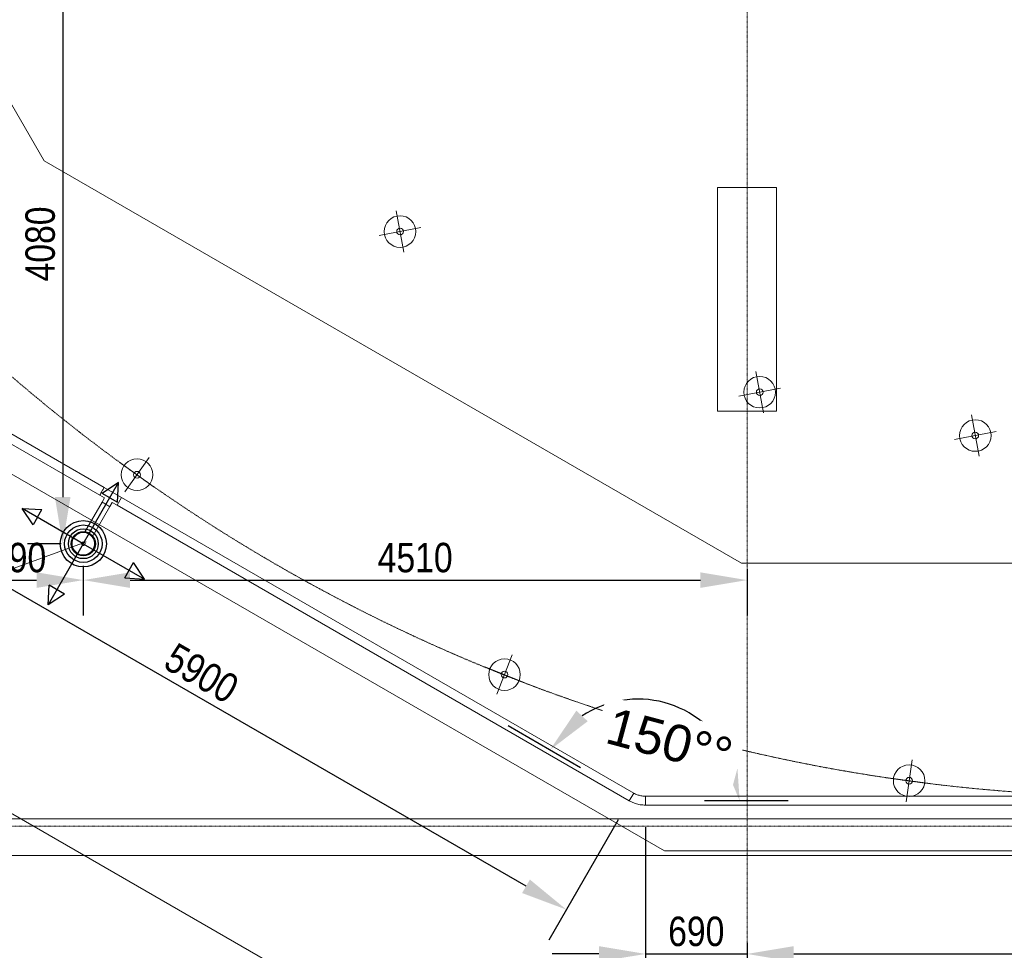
# Model space of a CAD drawing. Header units: centimetres. Extents: x -1589 to 108054, y -205274 to 31709.
# Tile 25 of 256: x 35729 to 42424, y -100996 to -94665. Entities that reach past the tile are written whole.
import ezdxf

# ---------------------------------------------------------------- set-up
doc = ezdxf.new("R2010")
doc.units = ezdxf.units.CM
doc.header["$LTSCALE"] = 0.01
doc.header["$MEASUREMENT"] = 0
doc.linetypes.add('Kropki i Kreski', pattern=[72, 36, -18, 0, -18])
for name, color, linetype in [('2_stropy.K_IR', 7, 'Continuous'), ('2_ściany wewnętrzne.ISTN', 7, 'Continuous'), ('2_ściany zewnętrzne.ISTN', 7, 'Continuous'), ('3_oświetlenie.K_IR', 7, 'Continuous'), ('4_osie.ISTN', 7, 'Continuous'), ('_KD', 7, 'Continuous')]:
    doc.layers.add(name, color=color, linetype=linetype)
for name, color, linetype, lineweight in [('A-ANNO-DIMS', 7, 'Continuous', 30), ('A-ANNO-NOTE', 7, 'Continuous', 30), ('F-SPRN', 7, 'Continuous', 18), ('P-PIPE', 7, 'Continuous', 9)]:
    doc.layers.add(name, color=color, linetype=linetype, lineweight=lineweight)
doc.styles.add('Arial Narrow', font='ARIALN.TTF', dxfattribs={"height": 200})
doc.styles.add('Arial_1', font='arial.ttf', dxfattribs={"height": 250})
doc.dimstyles.new('Przekątna', dxfattribs={"dimscale": 304.8, "dimtxt": 204.686195, "dimasz": 1.041667, "dimexe": 0.787402, "dimexo": 0.492126, "dimgap": 0.164042, "dimtad": 1, "dimdec": 0, "dimrnd": 10, "dimzin": 0, "dimdsep": 46, "dimtxsty": 'Arial Narrow', "dimsah": 1, "dimcen": 0.09, "dimazin": 0, "dimtfac": 1, "dimtdec": 4, "dimtix": 1, "dimtmove": 0, "dimatfit": 3, "dimfxl": 1, "dimtvp": 1, "dimtolj": 1, "dimtzin": 0, "dimarcsym": 2})
doc.dimstyles.new('Przekątna_4', dxfattribs={"dimscale": 304.8, "dimtxt": 255.06485, "dimasz": 1.041667, "dimexe": 0.787402, "dimexo": 0.492126, "dimgap": 0.492126, "dimtad": 1, "dimdec": 0, "dimzin": 0, "dimdsep": 46, "dimtxsty": 'Arial_1', "dimsah": 1, "dimcen": 0.09, "dimadec": 0, "dimazin": 0, "dimtfac": 1, "dimtdec": 4, "dimtix": 1, "dimtmove": 2, "dimatfit": 3, "dimfxl": 1, "dimtvp": 1, "dimtfill": 1, "dimtolj": 1, "dimtzin": 0, "dimarcsym": 2})

# ---------------------------------------------------------------- blocks, each defined once
blk = doc.blocks.new('*D732')
at = {"layer": 'A-ANNO-DIMS', "color": 0, "lineweight": -2}
for p, q in [((36095.6, -94151.8), (35781, -94151.8)), ((36021, -94469.3), (36021, -97912.7)), ((36011.4, -98230.2), (35781, -98230.2))]:
    blk.add_line(p, q, dxfattribs=at)
at = {"layer": 'A-ANNO-DIMS', "color": 0}
for points in [[(36074, -94469.3), (35968.1, -94469.3), (36021, -94151.8)], [(35968.1, -97912.7), (36074, -97912.7), (36021, -98230.2)]]:
    blk.add_solid(points, dxfattribs=at)
at = {"layer": 'Defpoints', "color": 0}
for p in [(36245.6, -94151.8), (36021, -98230.2), (36161.4, -98230.2)]:
    blk.add_point(p, dxfattribs=at)
at = {"layer": 'A-ANNO-DIMS', "color": 0, "lineweight": 5, "insert": (35868.9, -96191), "char_height": 200, "attachment_point": 5, "rotation": 89.99993, "style": 'Arial Narrow'}
blk.add_mtext('\\A1;4080', dxfattribs=at)
blk = doc.blocks.new('*D748')
at = {"layer": 'A-ANNO-DIMS', "color": 0, "lineweight": -2}
for p, q in [((35274.4, -98403.4), (35274.4, -98717.9)), ((36161.4, -98380.2), (36161.4, -98717.9)), ((35591.9, -98477.9), (35843.9, -98477.9))]:
    blk.add_line(p, q, dxfattribs=at)
at = {"layer": 'A-ANNO-DIMS', "color": 0}
for points in [[(35591.9, -98425), (35591.9, -98530.8), (35274.4, -98477.9)], [(35843.9, -98530.8), (35843.9, -98425), (36161.4, -98477.9)]]:
    blk.add_solid(points, dxfattribs=at)
at = {"layer": 'Defpoints', "color": 0}
for p in [(35274.4, -98253.4), (36161.4, -98230.2), (36161.4, -98477.9)]:
    blk.add_point(p, dxfattribs=at)
at = {"layer": 'A-ANNO-DIMS', "color": 0, "lineweight": 5, "insert": (35717.9, -98325.8), "char_height": 200, "attachment_point": 5, "rotation": 359.99993, "style": 'Arial Narrow'}
blk.add_mtext('\\A1;890', dxfattribs=at)
blk = doc.blocks.new('*D749')
at = {"layer": 'A-ANNO-DIMS', "color": 0, "lineweight": -2}
for p, q in [((36161.4, -98380.2), (36161.4, -98717.9)), ((40674.4, -98403.4), (40674.4, -98717.9)), ((36478.9, -98477.9), (40356.9, -98477.9))]:
    blk.add_line(p, q, dxfattribs=at)
at = {"layer": 'A-ANNO-DIMS', "color": 0}
for points in [[(36478.9, -98425), (36478.9, -98530.8), (36161.4, -98477.9)], [(40356.9, -98530.8), (40356.9, -98425), (40674.4, -98477.9)]]:
    blk.add_solid(points, dxfattribs=at)
at = {"layer": 'Defpoints', "color": 0}
for p in [(36161.4, -98230.2), (40674.4, -98253.4), (40674.4, -98477.9)]:
    blk.add_point(p, dxfattribs=at)
at = {"layer": 'A-ANNO-DIMS', "color": 0, "lineweight": 5, "insert": (38417.9, -98325.8), "char_height": 200, "attachment_point": 5, "rotation": 359.99993, "style": 'Arial Narrow'}
blk.add_mtext('\\A1;4510', dxfattribs=at)
blk = doc.blocks.new('*D765')
at = {"layer": 'A-ANNO-DIMS', "color": 0, "lineweight": -2}
for p, q in [((34685.1, -97156.4), (34212.5, -97974.9)), ((39171.5, -100560.7), (34607.5, -97925.8)), ((39799, -100108.8), (39326.4, -100927.3))]:
    blk.add_line(p, q, dxfattribs=at)
at = {"layer": 'A-ANNO-DIMS', "color": 0}
for points in [[(34634, -97880), (34581.1, -97971.6), (34332.5, -97767)], [(39145, -100606.6), (39197.9, -100514.9), (39446.4, -100719.5)]]:
    blk.add_solid(points, dxfattribs=at)
at = {"layer": 'Defpoints', "color": 0}
for p in [(34760.1, -97026.5), (34332.5, -97767), (39874, -99978.9)]:
    blk.add_point(p, dxfattribs=at)
at = {"layer": 'A-ANNO-DIMS', "color": 0, "lineweight": 5, "insert": (36965.5, -99111.5), "char_height": 200, "attachment_point": 5, "rotation": 330.00047, "style": 'Arial Narrow'}
blk.add_mtext('\\A1;5900', dxfattribs=at)
blk = doc.blocks.new('*D766')
at = {"layer": 'A-ANNO-DIMS', "color": 0, "lineweight": -2}
for p, q in [((39984.2, -100158.5), (39984.2, -101260.9)), ((40674.4, -100946.4), (40674.4, -101260.9)), ((39666.7, -101020.9), (39349.2, -101020.9)), ((39984.2, -101020.9), (40674.4, -101020.9)), ((40991.9, -101020.9), (41309.4, -101020.9))]:
    blk.add_line(p, q, dxfattribs=at)
at = {"layer": 'A-ANNO-DIMS', "color": 0}
for points in [[(39666.7, -101073.8), (39666.7, -100968), (39984.2, -101020.9)], [(40991.9, -100968), (40991.9, -101073.8), (40674.4, -101020.9)]]:
    blk.add_solid(points, dxfattribs=at)
at = {"layer": 'Defpoints', "color": 0}
for p in [(39984.2, -100008.5), (40674.4, -100796.4), (40674.4, -101020.9)]:
    blk.add_point(p, dxfattribs=at)
at = {"layer": 'A-ANNO-DIMS', "color": 0, "lineweight": 5, "insert": (40329.3, -100868.8), "char_height": 200, "attachment_point": 5, "style": 'Arial Narrow'}
blk.add_mtext('\\A1;690', dxfattribs=at)
blk = doc.blocks.new('*D767')
at = {"layer": 'A-ANNO-DIMS', "color": 0, "lineweight": -2}
for p, q in [((40674.4, -100946.4), (40674.4, -101260.9)), ((46074.4, -100946.4), (46074.4, -101260.9)), ((40991.9, -101020.9), (45756.9, -101020.9))]:
    blk.add_line(p, q, dxfattribs=at)
at = {"layer": 'A-ANNO-DIMS', "color": 0}
for points in [[(40991.9, -100968), (40991.9, -101073.8), (40674.4, -101020.9)], [(45756.9, -101073.8), (45756.9, -100968), (46074.4, -101020.9)]]:
    blk.add_solid(points, dxfattribs=at)
at = {"layer": 'Defpoints', "color": 0}
for p in [(40674.4, -100796.4), (46074.4, -100796.4), (46074.4, -101020.9)]:
    blk.add_point(p, dxfattribs=at)
at = {"layer": 'A-ANNO-DIMS', "color": 0, "lineweight": 5, "insert": (43374.4, -100868.8), "char_height": 200, "attachment_point": 5, "style": 'Arial Narrow'}
blk.add_mtext('\\A1;5400', dxfattribs=at)
blk = doc.blocks.new('*D779')
at = {"layer": 'A-ANNO-DIMS', "color": 0, "lineweight": -2}
for p, q in [((39049.1, -99467.9), (39542.8, -99752.9)), ((40954.1, -99978.3), (40384.1, -99978.3))]:
    blk.add_line(p, q, dxfattribs=at)
blk.add_arc((39933.2, -99978.3), 690.9, 26.56886, 123.43161, dxfattribs=at)
at = {"layer": 'A-ANNO-DIMS', "color": 0}
for points in [[(39514.1, -99365.5), (39591.1, -99438), (39334.9, -99632.9)], [(40499.6, -99681.5), (40602.6, -99657.1), (40624.1, -99978.3)]]:
    blk.add_solid(points, dxfattribs=at)
at = {"layer": 'Defpoints', "color": 0}
for p in [(38919.2, -99392.9), (39933.2, -99978.3), (41104.1, -99978.3)]:
    blk.add_point(p, dxfattribs=at)
at = {"layer": 'A-ANNO-DIMS', "color": 0, "lineweight": 5, "insert": (39764, -99340.4), "char_height": 250, "attachment_point": 1, "rotation": 345.00024, "line_spacing_factor": 0.941778, "style": 'Arial_1', "bg_fill": 3, "box_fill_scale": 1.25, "bg_fill_color": 257, "bg_fill_transparency": 0}
blk.add_mtext('\\A1;150%%d°', dxfattribs=at)
at = {"layer": 'Defpoints', "color": 0}
blk.add_point((39813.3, -99297.9), dxfattribs=at)

msp = doc.modelspace()

# ---------------------------------------------------------------- linework, layer by layer
at = {"layer": '2_stropy.K_IR', "color": 8, "linetype": 'Continuous', "lineweight": 5, "ltscale": 10, "flags": 128}
for points in [[(40636.48181, -98362.89267), (46112.29129, -98362.89267), (50854.48205, -95624.9873), (53376.30014, -91257.07187), (55549.38627, -91257.07187), (55549.38388, -85041.09319), (53381.13646, -85041.09324), (50854.48138, -80664.79864), (46110.81755, -77932.39197), (40637.95553, -77932.39197), (35894.29067, -80664.79813), (33156.3853, -85406.98893), (33156.38595, -90882.79875), (35894.29068, -95624.98794)], [(31282.34537, -91550.86603), (34461.66672, -97057.64716), (40112.38616, -100319.79319), (46636.38576, -100319.79319), (52287.1056, -97057.41074), (55549.38627, -91407.17537), (55549.38614, -90812.23562), (57549.38662, -90287.19842), (57549.38654, -91942.90192), (53751.30874, -98521.79119), (47172.27418, -102319.89357), (39576.49815, -102319.89357), (32997.37677, -98521.74105), (29550.38142, -92550.88152)]]:
    msp.add_lwpolyline(points, close=True, dxfattribs=at)
msp.add_lwpolyline([(33156.30494, -90882.93775), (35894.29068, -95624.98794), (40636.48181, -98362.89267), (46112.29129, -98362.89267), (50854.48205, -95624.9873), (53099.28595, -91736.94675), (53381.02122, -91248.89338), (55549.38627, -91248.89319), (55549.38627, -91407.17537), (52287.1056, -97057.41074), (46636.38576, -100319.79319), (40112.38616, -100319.79319), (34461.66672, -97057.64716)], dxfattribs=at)
at = {"layer": '2_ściany wewnętrzne.ISTN', "color": 8, "linetype": 'Continuous', "lineweight": 5, "ltscale": 10, "flags": 128}
for points in [[(40474.38766, -95807.38831), (40474.38766, -97328.43377)], [(40874.38766, -95807.38831), (40474.38766, -95807.38831)], [(40874.38766, -97328.43377), (40874.38766, -95807.38831)], [(40474.38766, -97328.43377), (40874.38766, -97328.43377)]]:
    msp.add_lwpolyline(points, dxfattribs=at)
at = {"layer": '2_ściany zewnętrzne.ISTN', "color": 8, "linetype": 'Continuous', "lineweight": 5, "ltscale": 10, "flags": 128}
for points in [[(51943.77279, -100101.82718), (34793.6724, -100101.82718)], [(34793.6724, -100351.82718), (51943.77279, -100351.82718)]]:
    msp.add_lwpolyline(points, dxfattribs=at)
at = {"layer": '3_oświetlenie.K_IR', "color": 8, "linetype": 'Continuous', "lineweight": 5, "ltscale": 10}
for p, q in [((38341.75573, -96247.97224), (38288.86486, -95965.17672)), ((38456.70806, -96080.12905), (38173.91253, -96133.01991)), ((40787.15976, -97340.75123), (40734.2689, -97057.9557)), ((40902.11209, -97172.90803), (40619.31657, -97225.79889)), ((42252.76938, -97635.60797), (42199.87852, -97352.81244)), ((42367.72171, -97467.76478), (42084.92619, -97520.65564)), ((36409.44173, -97677.55571), (36643.73924, -97844.5152)), ((36610.07023, -97643.8867), (36443.11074, -97878.18421)), ((39078.34179, -98986.8627), (38972.30513, -99254.30806)), ((38891.60078, -99067.56705), (39159.04613, -99173.60371)), ((41796.28565, -99700.11595), (41757.33432, -99985.16609)), ((41634.28491, -99823.16536), (41919.33505, -99862.11669))]:
    msp.add_line(p, q, dxfattribs=at)
at = {"layer": '3_oświetlenie.K_IR', "color": 8, "linetype": 'Kropki i Kreski', "lineweight": 5, "ltscale": 10}
msp.add_circle((43374.38799, -88151.38747), 11800, dxfattribs=at)
at = {"layer": '3_oświetlenie.K_IR', "color": 8, "linetype": 'Continuous', "lineweight": 5, "ltscale": 10}
for centre, radius in [((38315.31029, -96106.57448), 107.5), ((38315.31029, -96106.57448), 22.97504), ((40760.71433, -97199.35346), 107.5), ((40760.71433, -97199.35346), 22.97504), ((42226.32395, -97494.21021), 107.5), ((42226.32395, -97494.21021), 22.97504), ((36526.59049, -97761.03546), 107.50002), ((36526.59049, -97761.03546), 22.97504), ((39025.32346, -99120.58538), 107.50002), ((39025.32346, -99120.58538), 22.97504), ((41776.80998, -99842.64102), 107.50002), ((41776.80998, -99842.64102), 22.97504)]:
    msp.add_circle(centre, radius, dxfattribs=at)
at = {"layer": '4_osie.ISTN', "color": 7, "linetype": 'Kropki i Kreski', "lineweight": 0, "ltscale": 10}
for p, q in [((40674.38766, -105096.35865), (40674.38766, -67896.26442)), ((64213.19484, -100151.82718), (25489.03617, -100151.82718))]:
    msp.add_line(p, q, dxfattribs=at)
at = {"layer": '_KD', "lineweight": 5}
msp.add_lwpolyline([(36181.7246, -98218.0511), (34430.57828, -98857.29919), (31305.98626, -98857.29919)], dxfattribs=at)
at = {"layer": 'A-ANNO-NOTE', "color": 30, "lineweight": 30, "true_color": 0xff8000}
for p, q in [((36161.37739, -98230.24919), (36401.58341, -97814.20006)), ((36161.37739, -98230.24919), (36401.58341, -97814.20006)), ((36161.37739, -98230.24919), (36401.58341, -97814.20006)), ((36401.58341, -97814.20006), (36289.52576, -97888.18659)), ((36401.58341, -97814.20006), (36289.52576, -97888.18659)), ((36401.58341, -97814.20006), (36289.52576, -97888.18659)), ((36393.53805, -97948.2381), (36401.58341, -97814.20006)), ((36393.53805, -97948.2381), (36401.58341, -97814.20006)), ((36393.53805, -97948.2381), (36401.58341, -97814.20006)), ((36341.53191, -97918.21234), (36289.52576, -97888.18659)), ((36341.53191, -97918.21234), (36289.52576, -97888.18659)), ((36341.53191, -97918.21234), (36289.52576, -97888.18659)), ((36341.53191, -97918.21234), (36393.53805, -97948.2381)), ((36341.53191, -97918.21234), (36393.53805, -97948.2381)), ((36341.53191, -97918.21234), (36393.53805, -97948.2381)), ((36161.37739, -98230.24919), (35745.32827, -97990.04316)), ((35819.3148, -98102.10081), (35745.32827, -97990.04316)), ((35745.32827, -97990.04316), (35879.3663, -97998.08853)), ((36161.37739, -98230.24919), (35745.32827, -97990.04316)), ((35819.3148, -98102.10081), (35745.32827, -97990.04316)), ((35745.32827, -97990.04316), (35879.3663, -97998.08853)), ((36161.37739, -98230.24919), (35745.32827, -97990.04316)), ((35819.3148, -98102.10081), (35745.32827, -97990.04316)), ((35745.32827, -97990.04316), (35879.3663, -97998.08853)), ((35849.34055, -98050.09467), (35879.3663, -97998.08853)), ((35849.34055, -98050.09467), (35879.3663, -97998.08853)), ((35849.34055, -98050.09467), (35879.3663, -97998.08853)), ((35849.34055, -98050.09467), (35819.3148, -98102.10081)), ((35849.34055, -98050.09467), (35819.3148, -98102.10081)), ((35849.34055, -98050.09467), (35819.3148, -98102.10081)), ((36161.37739, -98230.24919), (35921.17137, -98646.29831)), ((36161.37739, -98230.24919), (36577.42651, -98470.45521)), ((36161.37739, -98230.24919), (36577.42651, -98470.45521)), ((36443.38848, -98462.40984), (36503.43998, -98358.39756)), ((36443.38848, -98462.40984), (36503.43998, -98358.39756)), ((36577.42651, -98470.45521), (36503.43998, -98358.39756)), ((36577.42651, -98470.45521), (36503.43998, -98358.39756)), ((36443.38848, -98462.40984), (36577.42651, -98470.45521)), ((36443.38848, -98462.40984), (36577.42651, -98470.45521)), ((35921.17137, -98646.29831), (35929.21673, -98512.26027)), ((36033.22901, -98572.31178), (35929.21673, -98512.26027)), ((36033.22901, -98572.31178), (35921.17137, -98646.29831))]:
    msp.add_line(p, q, dxfattribs=at)
for radius in [157.16373, 157.16373, 157.16373, 127.35748, 127.35748, 127.35748, 101.53935, 101.53935, 101.53935, 81.67856, 81.67856, 81.67856]:
    msp.add_circle((36161.37739, -98230.24919), radius, dxfattribs=at)
at = {"layer": 'F-SPRN', "color": 30, "true_color": 0xff8000}
for radius, start, end in [(76.2, 60.000005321, 240.000005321), (76.2, 240.000005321, 60.000005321), (12.7, 60.000005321, 240.000005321), (12.7, 240.000005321, 60.000005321)]:
    msp.add_arc((36161.37739, -98230.24919), radius, start, end, dxfattribs=at)
at = {"layer": 'P-PIPE', "color": 30, "true_color": 0xff8000}
for p, q in [((36302.97095, -97847.59625), (34790.25753, -96974.24581)), ((34760.10792, -97026.46737), (36272.82134, -97899.81781)), ((36280.35874, -97886.76242), (36291.79779, -97866.94906)), ((36283.9945, -97880.465), (36280.35875, -97886.76242)), ((36291.79778, -97866.94906), (36283.9945, -97880.465)), ((36295.43353, -97860.65164), (36291.79779, -97866.94906)), ((36291.79779, -97866.94906), (36295.43355, -97860.65164)), ((36298.55562, -97855.24392), (36295.43354, -97860.65163)), ((36295.43355, -97860.65163), (36300.95131, -97851.09443)), ((36300.95129, -97851.09443), (36298.55563, -97855.24391)), ((36302.45726, -97848.48595), (36300.95129, -97851.09442)), ((36300.95132, -97851.09442), (36302.97095, -97847.59625)), ((36302.97093, -97847.59624), (36302.45727, -97848.48594)), ((36421.96339, -97916.29526), (36302.97093, -97847.59624)), ((36289.53203, -97947.97464), (36170.13588, -98154.77892)), ((36272.82134, -97899.81781), (36274.84097, -97896.31964)), ((36273.33502, -97898.92812), (36272.82136, -97899.81782)), ((36272.82136, -97899.81782), (36306.2068, -97919.09254)), ((36274.841, -97896.31964), (36273.33502, -97898.92811)), ((36274.84098, -97896.31963), (36277.23664, -97892.17015)), ((36277.23666, -97892.17015), (36274.841, -97896.31963)), ((36277.23665, -97892.17014), (36280.35874, -97886.76243)), ((36280.35875, -97886.76243), (36277.23667, -97892.17014)), ((36290.42174, -97948.4883), (36289.53203, -97947.97464)), ((36306.2068, -97919.09254), (36289.53204, -97947.97463)), ((36289.53204, -97947.97463), (36293.03021, -97949.99426)), ((36293.03021, -97949.99428), (36290.42174, -97948.4883)), ((36293.03022, -97949.99427), (36297.17971, -97952.38993)), ((36297.17971, -97952.38994), (36293.03022, -97949.99428)), ((36341.75362, -97978.1242), (36358.42838, -97949.24211)), ((36358.42838, -97949.24211), (36391.81382, -97968.51684)), ((36391.81382, -97968.51684), (36421.96339, -97916.29526)), ((36421.96339, -97916.29526), (36391.81382, -97968.51684)), ((39904.13826, -99926.69154), (36421.96339, -97916.29526)), ((36222.35725, -98184.92887), (36341.75362, -97978.12419)), ((36297.17971, -97952.38993), (36302.58743, -97955.51202)), ((36302.58743, -97955.51203), (36297.17971, -97952.38994)), ((36302.58743, -97955.51202), (36308.88486, -97959.14777)), ((36308.88486, -97959.14777), (36302.58743, -97955.51203)), ((36308.88486, -97959.14777), (36322.4008, -97966.95106)), ((36322.4008, -97966.95105), (36308.88486, -97959.14778)), ((36328.69822, -97970.5868), (36322.4008, -97966.95105)), ((36322.4008, -97966.95106), (36328.69822, -97970.58681)), ((36334.10594, -97973.70889), (36328.69822, -97970.5868)), ((36328.69822, -97970.58681), (36334.10594, -97973.7089)), ((36338.25543, -97976.10455), (36334.10595, -97973.70889)), ((36334.10595, -97973.7089), (36338.25543, -97976.10456)), ((36340.86391, -97977.61053), (36338.25544, -97976.10455)), ((36338.25544, -97976.10456), (36341.75362, -97978.1242)), ((36341.75362, -97978.12419), (36340.86392, -97977.61053)), ((36391.81382, -97968.51684), (39873.98869, -99978.91312)), ((39873.98869, -99978.91312), (39904.13826, -99926.69154)), ((44053.50527, -99948.15197), (39984.23098, -99948.15197)), ((39984.23098, -99948.15197), (39984.23098, -100008.45197)), ((39984.23098, -100008.45197), (44053.50527, -100008.45197))]:
    msp.add_line(p, q, dxfattribs=at)

# ---------------------------------------------------------------- dimensions: what is measured, and where the dimension line sits
at = {"layer": 'A-ANNO-DIMS', "lineweight": 5}
for base, p1, p2, angle, override, picture, middle in [((36021.04253, -98230.249), (36245.5542, -94151.79103), (36161.37739, -98230.24919), 89.999925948, {"dimpost": '<>', "dimfxl": 4079.326739}, '*D732', (35868.93057, -96191.01968)), ((34332.54777, -97767.03737), (39873.98869, -99978.91312), (34760.10792, -97026.46737), 330.000472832, {"dimpost": '<>', "dimfxl": 5904.973539}, '*D765', (36965.54472, -99111.52392)), ((36161.37707, -98477.89207), (35274.35564, -98253.38452), (36161.37739, -98230.24919), 359.999925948, {"dimpost": '<>', "dimfxl": 887.32341}, '*D748', (35717.8664, -98325.7769)), ((40674.35535, -98477.89791), (36161.37739, -98230.24919), (40674.35564, -98253.3915), 359.999925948, {"dimpost": '<>', "dimfxl": 4513.037583}, '*D749', (38417.8664, -98325.78039))]:
    dim = msp.add_linear_dim(base=base, p1=p1, p2=p2, angle=angle, dimstyle='Przekątna', override=override, dxfattribs=at)
    dim.commit()
    dim.dimension.update_dxf_attribs({"geometry": picture, "text_midpoint": middle})
for base, p1, p2, override, picture, middle in [((40674.35206, -101020.89004), (39984.23098, -100008.45197), (40674.35206, -100796.37647), {"dimpost": '<>', "dimfxl": 1047.421654}, '*D766', (40329.29152, -100868.77545)), ((46074.35206, -101020.89004), (40674.35206, -100796.37647), (46074.35206, -100796.38345), {"dimpost": '<>', "dimfxl": 5400}, '*D767', (43374.35206, -100868.77545))]:
    dim = msp.add_linear_dim(base=base, p1=p1, p2=p2, dimstyle='Przekątna', override=override, dxfattribs=at)
    dim.commit()
    dim.dimension.update_dxf_attribs({"geometry": picture, "text_midpoint": middle})

# ---------------------------------------------------------------- next in the draw order: dimensions: what is measured, and where the dimension line sits
dim = msp.add_angular_dim_3p(base=(39813.26025, -99297.93607), center=(39933.23098, -99978.30197), p1=(41104.09328, -99978.30197), p2=(38919.22965, -99392.87918), dimstyle='Przekątna_4', override={"dimpost": '<>°', "dimfxl": 2261.934782}, dxfattribs=at)
dim.commit()
dim.dimension.update_dxf_attribs({"geometry": '*D779', "text_midpoint": (40107.58814, -99605.04043), "dimtype": 165, "text_rotation": 345.000236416})

# ---------------------------------------------------------------- next in the draw order: linework, layer by layer
at = {"layer": 'P-PIPE', "color": 30, "true_color": 0xff8000}
for p, q in [((39904.13826, -99926.69154), (39873.98869, -99978.91312)), ((39984.23098, -100008.45197), (39984.23098, -99948.15197))]:
    msp.add_line(p, q, dxfattribs=at)
at = {"layer": 'P-PIPE', "color": 30, "true_color": 0xff8000, "flags": 128}
for points in [[(39984.23098, -99948.15197), (39977.82518, -99948.02383), (39971.42962, -99947.63964), (39965.05455, -99947), (39958.71016, -99946.10594), (39952.40659, -99944.95888), (39946.15393, -99943.56066), (39939.96219, -99941.91353), (39933.84127, -99940.0201), (39927.80097, -99937.88343), (39921.85094, -99935.50691), (39916.0007, -99932.89435), (39910.25962, -99930.04994), (39904.63688, -99926.97822), (39904.13826, -99926.69154)], [(39873.98869, -99978.91312), (39881.71279, -99983.1689), (39889.6009, -99987.11239), (39897.64039, -99990.73729), (39905.81842, -99994.03779), (39914.12188, -99997.00862), (39922.53751, -99999.64502), (39931.05183, -100001.94278), (39939.65123, -100003.89822), (39948.32194, -100005.50821), (39957.0501, -100006.77018), (39965.82175, -100007.6821), (39974.62285, -100008.24252), (39983.43931, -100008.45055), (39984.23098, -100008.45197)]]:
    msp.add_lwpolyline(points, dxfattribs=at)

doc.saveas('drawing.dxf')
